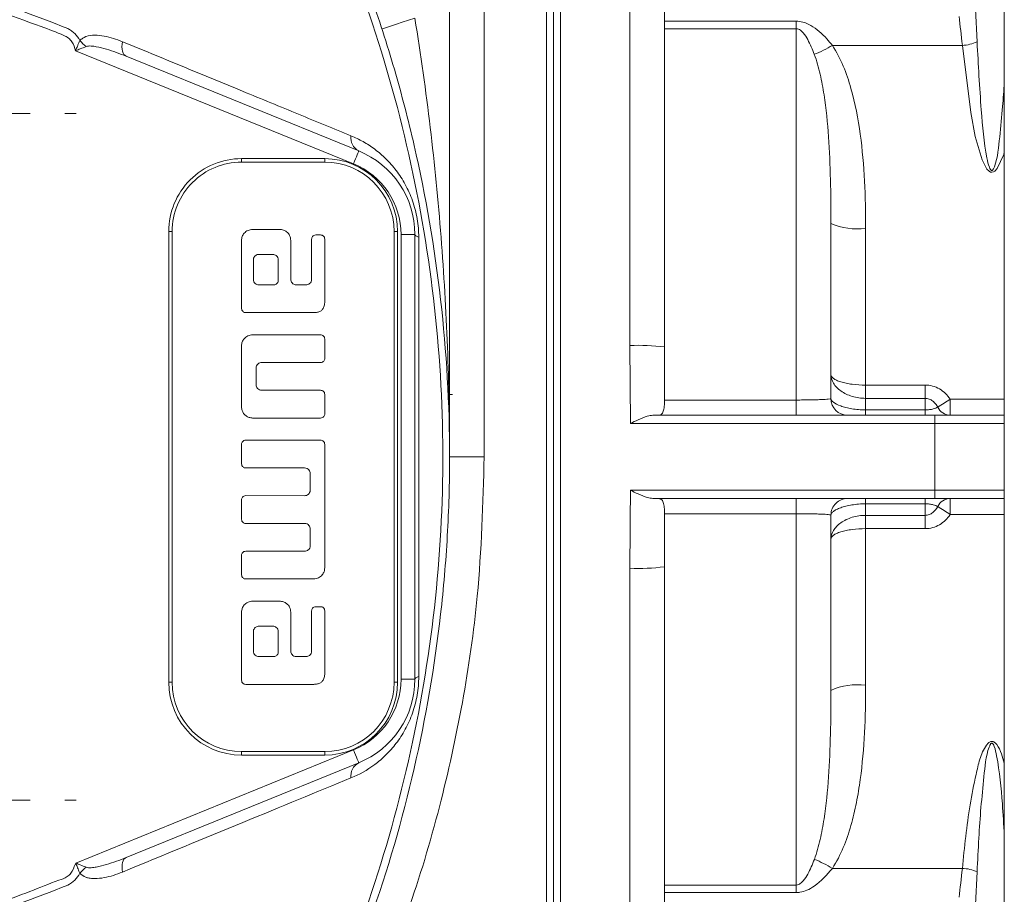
# Model space of a CAD drawing. Header units: millimetres. Extents: x -1 to 774, y -144 to 719.
# Tile 5 of 38: x 191 to 262, y -83 to -20. Entities that reach past the tile are written whole.
import ezdxf

# ---------------------------------------------------------------- set-up
doc = ezdxf.new("R2010")
doc.units = ezdxf.units.MM

# ---------------------------------------------------------------- blocks, each defined once
blk = doc.blocks.new('SW_CENTERMARKSYMBOL_15')
at = {"color": 0, "linetype": 'Continuous', "lineweight": 0}
for p, q in [((0, 5), (0, 5.825)), ((0, 0), (0, 2.5)), ((-5, 0), (-5.825, 0)), ((0, 0), (-2.5, 0)), ((0, 0), (0, -2.5)), ((0, 0), (2.5, 0)), ((5, 0), (5.825, 0)), ((0, -5), (0, -5.825))]:
    blk.add_line(p, q, dxfattribs=at)
blk = doc.blocks.new('SW_CENTERMARKSYMBOL_19')
at = {"color": 0, "linetype": 'Continuous', "lineweight": 0}
for p, q in [((0, 5), (0, 5.825)), ((0, 0), (0, 2.5)), ((-5, 0), (-5.825, 0)), ((0, 0), (-2.5, 0)), ((0, 0), (0, -2.5)), ((0, 0), (2.5, 0)), ((5, 0), (5.825, 0)), ((0, -5), (0, -5.825))]:
    blk.add_line(p, q, dxfattribs=at)

msp = doc.modelspace()

# ---------------------------------------------------------------- linework, layer by layer
at = {"color": 7, "linetype": 'Continuous', "lineweight": 15}
for p, q in [((222.469, 23.667), (222.471, -51.333)), ((262.473, -104.832), (262.47, 2.168)), ((260.393, -19.057), (260.509, -21.413)), ((237.97, -19.926), (247.47, -19.926)), ((247.47, -20.465), (237.97, -20.465)), ((259.447, -21.668), (250.074, -21.668)), ((215.544, -30.207), (195.509, -22.051)), ((199.156, -22.456), (215.921, -29.281)), ((207.47, -29.834), (213.47, -29.834)), ((213.47, -30.084), (207.47, -30.084)), ((202.221, -67.584), (202.221, -35.084)), ((202.471, -35.084), (202.471, -67.584)), ((210.221, -34.934), (208.27, -34.934)), ((213.171, -35.334), (212.821, -35.334)), ((218.471, -67.583), (218.471, -35.083)), ((218.721, -35.083), (218.721, -67.583)), ((218.971, -67.366), (218.971, -35.301)), ((219.971, -35.301), (219.971, -67.366)), ((207.471, -35.734), (207.471, -40.634)), ((211.02, -38.534), (211.02, -35.733)), ((212.521, -35.634), (212.521, -38.534)), ((213.471, -40.133), (213.471, -35.634)), ((209.721, -36.734), (208.721, -36.734)), ((208.321, -37.134), (208.321, -38.534)), ((210.121, -38.534), (210.121, -37.134)), ((208.721, -38.934), (209.721, -38.934)), ((212.121, -38.934), (211.421, -38.934)), ((207.771, -40.934), (212.671, -40.934)), ((213.171, -42.533), (208.271, -42.534)), ((213.471, -44.234), (213.471, -42.834)), ((235.513, -48.926), (235.471, -43.305)), ((207.471, -43.334), (207.471, -47.734)), ((208.921, -44.534), (213.171, -44.534)), ((208.521, -46.134), (208.521, -44.934)), ((213.171, -46.534), (208.921, -46.534)), ((213.471, -48.234), (213.471, -46.833)), ((222.471, -46.835), (222.675, -46.835)), ((252.471, -46.158), (256.771, -46.158)), ((237.971, -47.235), (247.471, -47.235)), ((256.771, -47.115), (252.471, -47.115)), ((252.471, -47.945), (256.771, -47.945)), ((208.271, -48.534), (213.171, -48.533)), ((257.471, -48.925), (235.513, -48.926)), ((237.123, -48.333), (257.471, -48.332)), ((213.171, -50.134), (207.769, -50.128)), ((207.471, -50.434), (207.473, -51.835)), ((213.471, -59.334), (213.471, -50.433)), ((222.471, -51.333), (224.971, -51.333)), ((207.771, -52.134), (212.021, -52.134)), ((212.421, -52.534), (212.421, -53.734)), ((235.513, -53.74), (257.471, -53.74)), ((207.471, -54.434), (207.473, -55.841)), ((212.021, -54.134), (207.769, -54.13)), ((257.471, -54.332), (237.124, -54.333)), ((256.771, -54.719), (252.471, -54.72)), ((247.471, -55.43), (237.971, -55.43)), ((252.471, -55.55), (256.771, -55.55)), ((207.771, -56.134), (212.021, -56.134)), ((212.421, -56.534), (212.421, -57.734)), ((256.771, -56.507), (252.471, -56.507)), ((212.022, -58.134), (207.771, -58.134)), ((207.473, -58.433), (207.471, -59.834)), ((207.771, -60.134), (212.671, -60.134)), ((210.221, -61.734), (208.271, -61.734)), ((212.522, -62.434), (212.522, -65.334)), ((213.171, -62.134), (212.821, -62.134)), ((213.471, -66.934), (213.471, -62.434)), ((207.471, -62.534), (207.471, -67.434)), ((211.021, -65.334), (211.021, -62.534)), ((209.721, -63.534), (208.722, -63.534)), ((208.321, -63.934), (208.321, -65.334)), ((210.122, -65.334), (210.122, -63.934)), ((208.722, -65.734), (209.721, -65.734)), ((212.121, -65.734), (211.421, -65.734)), ((207.771, -67.734), (212.672, -67.734)), ((195.511, -80.617), (215.546, -72.46)), ((207.472, -72.584), (213.472, -72.584)), ((213.472, -72.834), (207.472, -72.834)), ((215.923, -73.386), (199.158, -80.212)), ((259.449, -80.996), (250.076, -80.997)), ((260.51, -81.252), (260.395, -83.608)), ((237.972, -82.2), (247.472, -82.2)), ((247.472, -82.739), (237.972, -82.74))]:
    msp.add_line(p, q, dxfattribs=at)
at = {"color": 8, "linetype": 'Continuous', "lineweight": 15}
for p, q in [((258.571, -47.176), (262.471, -47.176)), ((262.471, -55.488), (258.572, -55.488))]:
    msp.add_line(p, q, dxfattribs=at)
at = {"color": 7, "linetype": 'Continuous', "lineweight": 15, "flags": 128}
for points in [[(224.97, -11.238), (224.97, -16.194), (224.97, -21.172), (224.97, -26.169), (224.97, -31.183), (224.971, -36.209), (224.971, -41.245), (224.971, -46.288), (224.971, -51.333)], [(229.472, -91.429), (229.472, -82.603), (229.472, -73.713), (229.471, -64.779), (229.471, -55.818), (229.471, -46.848), (229.471, -37.887), (229.47, -28.953), (229.47, -20.064), (229.47, -11.238)], [(229.972, -91.328), (229.972, -82.524), (229.972, -73.657), (229.971, -64.746), (229.971, -55.807), (229.971, -46.859), (229.971, -37.921), (229.97, -29.009), (229.97, -20.142), (229.97, -11.338)], [(229.97, -11.338), (229.97, -20.142), (229.97, -29.009), (229.971, -37.921), (229.971, -46.859), (229.971, -55.807), (229.971, -64.746), (229.972, -73.657), (229.972, -82.524), (229.972, -91.328)], [(230.47, -11.238), (230.47, -20.064), (230.47, -28.953), (230.471, -37.887), (230.471, -46.848), (230.471, -55.818), (230.471, -64.779), (230.472, -73.713), (230.472, -82.602), (230.472, -91.429)], [(235.471, -43.305), (235.471, -39.268), (235.471, -35.236), (235.47, -31.21), (235.47, -27.192), (235.47, -23.185), (235.47, -19.189), (235.47, -15.206), (235.47, -11.237)], [(237.97, -11.739), (237.97, -15.657), (237.97, -19.59), (237.97, -23.537), (237.97, -27.494), (237.97, -31.461), (237.971, -35.437), (237.971, -39.419), (237.971, -43.405)], [(219.97, -19.711), (219.506, -19.861), (219.06, -20.006), (218.649, -20.139), (218.289, -20.256), (217.993, -20.352), (217.773, -20.423), (217.638, -20.467), (217.592, -20.482)], [(247.47, -19.926), (247.47, -19.998), (247.47, -20.069), (247.47, -20.138), (247.47, -20.207), (247.47, -20.274), (247.47, -20.339), (247.47, -20.403), (247.47, -20.465)], [(247.471, -47.235), (247.471, -43.586), (247.471, -39.982), (247.471, -36.445), (247.471, -32.995), (247.47, -29.653), (247.47, -26.439), (247.47, -23.37), (247.47, -20.465)], [(199.156, -22.456), (199.068, -22.403), (198.993, -22.324), (198.932, -22.219), (198.888, -22.091), (198.86, -21.942), (198.85, -21.775), (198.858, -21.594), (198.883, -21.402)], [(215.921, -29.281), (215.914, -29.299), (215.893, -29.352), (215.858, -29.437), (215.811, -29.552), (215.754, -29.693), (215.689, -29.853), (215.618, -30.027), (215.544, -30.207)], [(207.47, -29.834), (207.47, -29.883), (207.47, -29.929), (207.47, -29.973), (207.47, -30.011), (207.47, -30.042), (207.47, -30.065), (207.47, -30.079), (207.47, -30.084)], [(213.47, -29.834), (213.47, -29.882), (213.47, -29.929), (213.47, -29.973), (213.47, -30.01), (213.47, -30.041), (213.47, -30.065), (213.47, -30.079), (213.47, -30.084)], [(249.971, -34.501), (249.971, -36.026), (249.971, -37.569), (249.971, -39.131), (249.971, -40.708), (249.971, -42.299), (249.971, -43.901), (249.971, -45.513), (249.971, -47.133)], [(202.221, -35.084), (202.269, -35.084), (202.316, -35.084), (202.359, -35.084), (202.397, -35.084), (202.428, -35.084), (202.452, -35.084), (202.466, -35.084), (202.471, -35.084)], [(218.471, -35.083), (218.475, -35.083), (218.49, -35.083), (218.513, -35.083), (218.544, -35.083), (218.582, -35.083), (218.625, -35.083), (218.672, -35.083), (218.721, -35.083)], [(219.971, -35.301), (219.951, -35.301), (219.894, -35.301), (219.802, -35.301), (219.678, -35.301), (219.526, -35.301), (219.353, -35.301), (219.166, -35.301), (218.971, -35.301)], [(219.971, -35.301), (219.975, -35.328), (219.988, -35.354), (220.011, -35.381), (220.041, -35.407), (220.081, -35.432), (220.128, -35.456), (220.184, -35.48), (220.247, -35.502)], [(252.471, -34.864), (252.471, -36.269), (252.471, -37.676), (252.471, -39.086), (252.471, -40.497), (252.471, -41.91), (252.471, -43.325), (252.471, -44.741), (252.471, -46.158)], [(237.971, -47.235), (237.971, -46.755), (237.971, -46.274), (237.971, -45.795), (237.971, -45.316), (237.971, -44.837), (237.971, -44.359), (237.971, -43.882), (237.971, -43.405)], [(252.471, -47.115), (252.471, -47.031), (252.471, -46.933), (252.471, -46.824), (252.471, -46.704), (252.471, -46.576), (252.471, -46.441), (252.471, -46.301), (252.471, -46.158)], [(256.771, -47.115), (256.771, -47.031), (256.771, -46.933), (256.771, -46.824), (256.771, -46.704), (256.771, -46.576), (256.771, -46.441), (256.771, -46.301), (256.771, -46.158)], [(247.471, -47.235), (247.471, -47.454), (247.471, -47.662), (247.471, -47.852), (247.471, -48.017), (247.471, -48.151), (247.471, -48.251), (247.471, -48.312), (247.471, -48.333)], [(252.471, -47.115), (252.471, -47.205), (252.471, -47.298), (252.471, -47.396), (252.471, -47.498), (252.471, -47.604), (252.471, -47.714), (252.471, -47.828), (252.471, -47.945)], [(256.771, -47.945), (256.771, -47.828), (256.771, -47.714), (256.771, -47.604), (256.771, -47.498), (256.771, -47.396), (256.771, -47.298), (256.771, -47.204), (256.771, -47.115)], [(258.571, -47.176), (258.571, -47.404), (258.571, -47.622), (258.571, -47.822), (258.571, -47.996), (258.571, -48.139), (258.571, -48.245), (258.571, -48.31), (258.571, -48.332)], [(252.471, -47.945), (252.471, -48.032), (252.471, -48.109), (252.471, -48.176), (252.471, -48.231), (252.471, -48.275), (252.471, -48.307), (252.471, -48.326), (252.471, -48.333)], [(256.771, -47.945), (256.771, -48.032), (256.771, -48.109), (256.771, -48.176), (256.771, -48.231), (256.771, -48.275), (256.771, -48.307), (256.771, -48.326), (256.771, -48.332)], [(257.471, -48.332), (257.471, -48.344), (257.471, -48.377), (257.471, -48.432), (257.471, -48.506), (257.471, -48.595), (257.471, -48.698), (257.471, -48.809), (257.471, -48.925)], [(257.471, -53.74), (257.471, -53.138), (257.471, -52.536), (257.471, -51.934), (257.471, -51.332), (257.471, -50.731), (257.471, -50.129), (257.471, -49.527), (257.471, -48.925)], [(257.471, -53.74), (257.471, -53.856), (257.471, -53.967), (257.471, -54.069), (257.471, -54.159), (257.471, -54.233), (257.471, -54.287), (257.471, -54.321), (257.471, -54.332)], [(247.471, -54.333), (247.471, -54.353), (247.471, -54.414), (247.471, -54.514), (247.471, -54.649), (247.471, -54.814), (247.471, -55.003), (247.471, -55.211), (247.471, -55.43)], [(252.471, -54.333), (252.471, -54.339), (252.471, -54.358), (252.471, -54.39), (252.471, -54.434), (252.471, -54.489), (252.471, -54.556), (252.471, -54.633), (252.471, -54.72)], [(256.771, -54.332), (256.771, -54.339), (256.771, -54.358), (256.771, -54.39), (256.771, -54.433), (256.771, -54.489), (256.771, -54.556), (256.771, -54.633), (256.771, -54.719)], [(258.572, -54.332), (258.572, -54.354), (258.572, -54.42), (258.572, -54.526), (258.572, -54.668), (258.572, -54.843), (258.572, -55.043), (258.572, -55.261), (258.572, -55.488)], [(252.471, -54.72), (252.471, -54.837), (252.471, -54.951), (252.471, -55.061), (252.471, -55.167), (252.471, -55.269), (252.471, -55.367), (252.471, -55.46), (252.471, -55.55)], [(256.771, -55.55), (256.771, -55.46), (256.771, -55.367), (256.771, -55.269), (256.771, -55.167), (256.771, -55.061), (256.771, -54.951), (256.771, -54.837), (256.771, -54.719)], [(237.971, -59.26), (237.971, -58.784), (237.971, -58.307), (237.971, -57.829), (237.971, -57.35), (237.971, -56.871), (237.971, -56.391), (237.971, -55.911), (237.971, -55.43)], [(247.472, -82.2), (247.472, -79.296), (247.472, -76.227), (247.472, -73.012), (247.472, -69.67), (247.471, -66.22), (247.471, -62.683), (247.471, -59.079), (247.471, -55.43)], [(249.971, -55.533), (249.971, -57.152), (249.971, -58.764), (249.971, -60.366), (249.971, -61.957), (249.971, -63.534), (249.971, -65.096), (249.971, -66.64), (249.972, -68.164)], [(252.471, -55.55), (252.471, -55.634), (252.471, -55.732), (252.471, -55.841), (252.471, -55.961), (252.471, -56.089), (252.471, -56.224), (252.471, -56.364), (252.471, -56.507)], [(256.771, -55.55), (256.771, -55.634), (256.771, -55.731), (256.771, -55.841), (256.771, -55.961), (256.771, -56.089), (256.771, -56.224), (256.771, -56.364), (256.771, -56.507)], [(252.471, -56.507), (252.471, -57.924), (252.471, -59.34), (252.471, -60.755), (252.471, -62.168), (252.471, -63.579), (252.471, -64.989), (252.471, -66.396), (252.472, -67.801)], [(235.472, -91.428), (235.472, -87.46), (235.472, -83.477), (235.472, -79.481), (235.472, -75.474), (235.472, -71.456), (235.471, -67.43), (235.471, -63.398), (235.471, -59.361)], [(237.971, -59.26), (237.971, -63.247), (237.971, -67.229), (237.972, -71.204), (237.972, -75.172), (237.972, -79.129), (237.972, -83.075), (237.972, -87.009), (237.972, -90.927)], [(219.971, -67.366), (219.952, -67.366), (219.895, -67.366), (219.803, -67.366), (219.679, -67.366), (219.527, -67.366), (219.354, -67.366), (219.167, -67.366), (218.971, -67.366)], [(219.971, -67.366), (219.976, -67.339), (219.989, -67.312), (220.011, -67.286), (220.042, -67.26), (220.082, -67.235), (220.129, -67.211), (220.185, -67.187), (220.248, -67.165)], [(202.221, -67.584), (202.27, -67.584), (202.317, -67.584), (202.36, -67.584), (202.398, -67.584), (202.429, -67.584), (202.452, -67.584), (202.467, -67.584), (202.471, -67.584)], [(218.471, -67.583), (218.476, -67.583), (218.491, -67.583), (218.514, -67.583), (218.545, -67.583), (218.583, -67.583), (218.626, -67.583), (218.673, -67.583), (218.721, -67.583)], [(207.472, -72.584), (207.472, -72.589), (207.472, -72.603), (207.472, -72.626), (207.472, -72.657), (207.472, -72.695), (207.472, -72.738), (207.472, -72.785), (207.472, -72.834)], [(213.472, -72.584), (213.472, -72.588), (213.472, -72.603), (213.472, -72.626), (213.472, -72.657), (213.472, -72.695), (213.472, -72.738), (213.472, -72.785), (213.472, -72.834)], [(215.923, -73.386), (215.915, -73.368), (215.894, -73.316), (215.859, -73.23), (215.812, -73.115), (215.755, -72.974), (215.69, -72.814), (215.619, -72.641), (215.546, -72.46)], [(199.158, -80.212), (199.07, -80.265), (198.994, -80.344), (198.934, -80.449), (198.89, -80.577), (198.862, -80.726), (198.852, -80.893), (198.859, -81.074), (198.885, -81.266)], [(247.472, -82.739), (247.472, -82.667), (247.472, -82.597), (247.472, -82.527), (247.472, -82.459), (247.472, -82.392), (247.472, -82.326), (247.472, -82.262), (247.472, -82.2)]]:
    msp.add_lwpolyline(points, dxfattribs=at)
at = {"color": 8, "linetype": 'Continuous', "lineweight": 15, "flags": 128}
msp.add_lwpolyline([(262.47, -29.371), (262.43, -29.531), (261.955, -30.548), (261.783, -30.736), (261.688, -30.794), (261.579, -30.819), (261.481, -30.805), (261.373, -30.747), (261.217, -30.59), (260.875, -29.929), (260.376, -28.24), (260.052, -26.509), (259.447, -21.668), (259.447, -21.668)], dxfattribs=at)
at = {"color": 7, "linetype": 'Continuous', "lineweight": 15}
for centre, radius, start, end in [((197.962, -19.544), 2.783, 219.6227, 232.53637), ((245.955, -15.008), 7.831, 291.08656, 301.73837), ((259.332, -18.858), 2.813, 272.3499, 294.73061), ((216.431, -28.326), 1.082, 172.49866, 241.92569), ((213.471, -35.301), 6.5, 0.00162, 67.84847), ((207.471, -35.084), 5.25, 90.00162, 180.00162), ((207.471, -35.084), 5, 90.00162, 180.00162), ((213.471, -35.084), 5.25, 0.00162, 90.00162), ((213.471, -35.084), 5, 0.00162, 90.00162), ((213.471, -35.301), 5.5, 0.00162, 67.84847), ((251.859, -30.284), 4.62, 245.87994, 277.61156), ((236.095, -58.951), 15.659, 83.12065, 92.28544), ((251.171, -47.133), 1.2, 180.00162, 270.00162), ((247.216, -30.379), 20.276, 301.04289, 304.06142), ((258.6, -47.3), 1.033, 205.8936, 268.40126), ((251.171, -55.533), 1.2, 90.00162, 180.00162), ((258.601, -55.365), 1.033, 91.60176, 154.10967), ((247.211, -72.295), 20.287, 55.9428, 58.95968), ((236.095, -43.715), 15.659, 267.71778, 276.88262), ((213.471, -67.366), 5.5, 292.15477, 0.00162), ((213.471, -67.366), 6.5, 292.15477, 0.00162), ((207.471, -67.584), 5.25, 180.00162, 270.00162), ((207.471, -67.584), 5, 180.00162, 270.00162), ((213.471, -67.584), 5.25, 270.00162, 0.00162), ((213.471, -67.584), 5, 270.00162, 0.00162), ((251.86, -72.381), 4.62, 82.39149, 114.12342), ((216.432, -74.341), 1.082, 118.07701, 187.50627), ((197.964, -83.123), 2.782, 127.48236, 140.41354), ((245.957, -87.657), 7.831, 58.26475, 68.91675), ((259.334, -83.807), 2.813, 65.27278, 87.65336)]:
    msp.add_arc(centre, radius, start, end, dxfattribs=at)
for points, knots in [([(211.877, -94.865), (211.877, -94.865), (213.529, -91.561), (216.378, -84.689), (219.555, -73.978), (221.499, -62.94), (222.204, -51.756), (221.596, -40.564), (219.738, -29.514), (217.144, -20.406), (214.38, -13.217), (212.763, -9.581), (211.875, -7.803), (211.875, -7.803)], [0, 0, 0, 0, 0.000001, 0.122979, 0.246959, 0.371334, 0.495302, 0.619275, 0.743655, 0.867641, 0.93382, 0.999999, 1, 1, 1, 1]), ([(212.318, -7.432), (212.37, -7.539), (212.422, -7.646), (212.526, -7.861), (212.681, -8.183), (213.039, -8.936), (213.739, -10.45), (214.311, -11.759), (215.416, -14.393), (216.103, -16.17), (217.376, -19.765), (217.959, -21.577), (219.018, -25.215), (219.493, -27.042), (220.763, -32.551), (221.399, -36.258), (222.253, -43.742), (222.471, -47.519), (222.471, -53.239), (222.417, -55.141), (222.201, -58.921), (222.04, -60.802), (221.399, -66.418), (220.762, -70.125), (219.07, -77.467), (218.015, -81.101), (216.106, -86.495), (215.419, -88.273), (214.313, -90.908), (213.932, -91.781), (213.342, -93.082), (213.042, -93.731), (212.684, -94.484), (212.528, -94.807), (212.425, -95.021), (212.372, -95.128), (212.32, -95.235)], [0, 0, 0, 0, 0.003906, 0.003906, 0.007813, 0.015625, 0.03125, 0.0625, 0.0625, 0.125, 0.125, 0.1875, 0.1875, 0.25, 0.25, 0.375, 0.375, 0.5, 0.5, 0.5625, 0.5625, 0.625, 0.625, 0.75, 0.75, 0.875, 0.875, 0.9375, 0.9375, 0.96875, 0.96875, 0.984375, 0.992188, 0.996094, 0.996094, 1, 1, 1, 1]), ([(135.083, -20.43), (136.274, -19.945), (137.477, -19.49), (139.902, -18.638), (141.127, -18.242), (144.813, -17.146), (147.29, -16.539), (154.777, -15.08), (159.843, -14.586), (170.127, -14.588), (175.201, -15.083), (181.46, -16.307), (182.708, -16.582), (185.195, -17.194), (186.436, -17.532), (190.129, -18.635), (192.555, -19.489), (194.935, -20.46)], [0, 0, 0, 0, 0.0625, 0.0625, 0.125, 0.125, 0.25, 0.25, 0.5, 0.5, 0.75, 0.75, 0.8125, 0.8125, 0.875, 0.875, 1, 1, 1, 1]), ([(195.509, -22.051), (195.435, -21.832), (195.32, -21.493), (195, -21.118), (194.234, -20.757), (191.37, -19.699), (186.306, -17.954), (179.321, -16.348), (172.177, -15.351), (164.671, -15.001), (156.862, -15.413), (148.842, -16.668), (142.499, -18.338), (138.301, -19.785), (136.4, -20.509), (135.571, -20.844), (135.297, -20.954)], [0, 0, 0, 0, 0.011073, 0.017081, 0.023083, 0.051387, 0.164711, 0.280286, 0.396106, 0.51168, 0.641672, 0.772015, 0.90201, 0.956946, 0.985794, 1, 1, 1, 1]), ([(219.97, -19.711), (220.396, -22.335), (220.764, -24.964), (221.391, -30.231), (221.65, -32.868), (222.062, -38.14), (222.215, -40.776), (222.42, -46.052), (222.471, -48.693), (222.471, -51.333)], [0, 0, 0, 0, 0.25, 0.25, 0.5, 0.5, 0.75, 0.75, 1, 1, 1, 1]), ([(194.935, -20.46), (195.029, -20.506), (195.118, -20.56), (195.288, -20.68), (195.37, -20.747), (195.593, -20.965), (195.719, -21.136), (195.818, -21.319)], [0, 0, 0, 0, 0.25, 0.25, 0.5, 0.5, 1, 1, 1, 1]), ([(247.47, -19.926), (247.628, -19.939), (247.997, -19.97), (248.803, -20.346), (249.487, -20.964), (249.943, -21.511), (250.074, -21.668)], [0, 0, 0, 0, 0.143039, 0.335384, 0.808817, 1, 1, 1, 1]), ([(248.772, -22.315), (248.633, -21.949), (248.481, -21.593), (248.204, -21.089), (248.104, -20.926), (247.915, -20.701), (247.847, -20.63), (247.682, -20.513), (247.58, -20.465), (247.47, -20.465)], [0, 0, 0, 0, 0.5, 0.5, 0.75, 0.75, 0.875, 0.875, 1, 1, 1, 1]), ([(195.818, -21.319), (195.881, -21.258), (195.949, -21.204), (196.055, -21.133), (196.091, -21.111), (196.147, -21.079), (196.165, -21.069), (196.203, -21.05), (196.222, -21.039), (196.241, -21.031)], [0, 0, 0, 0, 0.5, 0.5, 0.75, 0.75, 0.875, 0.875, 1, 1, 1, 1]), ([(196.241, -21.031), (196.449, -20.961), (196.671, -20.937), (197.117, -20.937), (197.34, -20.961), (198.006, -21.081), (198.449, -21.223), (198.883, -21.402)], [0, 0, 0, 0, 0.25, 0.25, 0.5, 0.5, 1, 1, 1, 1]), ([(195.509, -22.051), (195.512, -22.044), (195.555, -21.936), (195.624, -21.763), (195.715, -21.517), (195.782, -21.389), (195.818, -21.319)], [0, 0, 0, 0, 0.027656, 0.424268, 0.683335, 1, 1, 1, 1]), ([(196.269, -21.753), (196.126, -21.81), (195.887, -21.904), (195.625, -22.006), (195.517, -22.048), (195.509, -22.051)], [0, 0, 0, 0, 0.584509, 0.972949, 1, 1, 1, 1]), ([(199.156, -22.456), (198.685, -22.264), (198.211, -22.088), (197.487, -21.873), (197.244, -21.809), (196.875, -21.741), (196.752, -21.724), (196.567, -21.713), (196.506, -21.712), (196.385, -21.721), (196.324, -21.73), (196.269, -21.753)], [0, 0, 0, 0, 0.5, 0.5, 0.75, 0.75, 0.875, 0.875, 0.9375, 0.9375, 1, 1, 1, 1]), ([(198.883, -21.402), (201.888, -22.642), (204.781, -23.835), (208.927, -25.542), (210.272, -26.095), (212.879, -27.167), (214.143, -27.686), (215.358, -28.185)], [0, 0, 0, 0, 0.5, 0.5, 0.75, 0.75, 1, 1, 1, 1]), ([(250.074, -21.668), (250.39, -22.146), (250.642, -22.65), (251.077, -23.688), (251.258, -24.223), (251.726, -25.859), (251.934, -26.967), (252.238, -29.197), (252.332, -30.321), (252.448, -32.583), (252.471, -33.721), (252.471, -34.864)], [0, 0, 0, 0, 0.125, 0.125, 0.25, 0.25, 0.5, 0.5, 0.75, 0.75, 1, 1, 1, 1]), ([(249.971, -34.501), (249.971, -33.444), (249.961, -32.396), (249.908, -30.319), (249.865, -29.29), (249.723, -27.25), (249.625, -26.239), (249.397, -24.739), (249.307, -24.244), (249.084, -23.267), (248.952, -22.785), (248.772, -22.315)], [0, 0, 0, 0, 0.25, 0.25, 0.5, 0.5, 0.75, 0.75, 0.875, 0.875, 1, 1, 1, 1]), ([(215.358, -28.185), (215.655, -28.306), (215.947, -28.448), (216.523, -28.772), (216.806, -28.956), (217.355, -29.367), (217.622, -29.594), (218.008, -29.974), (218.134, -30.107), (218.383, -30.387), (218.505, -30.535), (218.858, -30.999), (219.077, -31.332), (219.475, -32.06), (219.654, -32.458), (219.872, -33.079), (219.936, -33.291), (220.049, -33.726), (220.097, -33.95), (220.21, -34.616), (220.247, -35.059), (220.247, -35.502)], [0, 0, 0, 0, 0.125, 0.125, 0.25, 0.25, 0.375, 0.375, 0.4375, 0.4375, 0.5, 0.5, 0.625, 0.625, 0.75, 0.75, 0.8125, 0.8125, 0.875, 0.875, 1, 1, 1, 1]), ([(208.27, -34.934), (208.156, -34.948), (207.927, -34.978), (207.666, -35.181), (207.5, -35.444), (207.481, -35.635), (207.471, -35.734)], [0, 0, 0, 0, 0.27265, 0.545154, 0.764958, 1, 1, 1, 1]), ([(211.02, -35.733), (211.005, -35.61), (210.974, -35.371), (210.753, -35.111), (210.493, -34.961), (210.312, -34.943), (210.221, -34.934)], [0, 0, 0, 0, 0.293312, 0.568053, 0.782519, 1, 1, 1, 1]), ([(212.821, -35.334), (212.777, -35.34), (212.689, -35.352), (212.592, -35.433), (212.532, -35.53), (212.525, -35.599), (212.521, -35.634)], [0, 0, 0, 0, 0.281292, 0.558664, 0.777493, 1, 1, 1, 1]), ([(213.471, -35.634), (213.465, -35.59), (213.453, -35.502), (213.373, -35.405), (213.275, -35.345), (213.206, -35.337), (213.171, -35.334)], [0, 0, 0, 0, 0.280669, 0.556588, 0.775101, 1, 1, 1, 1]), ([(220.247, -35.502), (220.249, -38.1), (220.25, -40.723), (220.251, -44.698), (220.251, -46.028), (220.251, -48.689), (220.252, -50.021), (220.252, -52.69), (220.252, -54.023), (220.251, -56.677), (220.251, -57.999), (220.25, -61.951), (220.25, -64.567), (220.248, -67.165)], [0, 0, 0, 0, 0.25, 0.25, 0.375, 0.375, 0.5, 0.5, 0.625, 0.625, 0.75, 0.75, 1, 1, 1, 1]), ([(208.721, -36.734), (208.678, -36.737), (208.596, -36.745), (208.487, -36.802), (208.399, -36.888), (208.334, -37.001), (208.325, -37.09), (208.321, -37.134)], [0, 0, 0, 0, 0.2033671, 0.393067, 0.5770391, 0.7901255, 1, 1, 1, 1]), ([(210.121, -37.134), (210.113, -37.075), (210.097, -36.958), (209.99, -36.828), (209.86, -36.748), (209.767, -36.739), (209.721, -36.734)], [0, 0, 0, 0, 0.282149, 0.558238, 0.776409, 1, 1, 1, 1]), ([(208.321, -38.534), (208.328, -38.593), (208.342, -38.709), (208.446, -38.84), (208.578, -38.92), (208.672, -38.929), (208.721, -38.934)], [0, 0, 0, 0, 0.279793, 0.550892, 0.768181, 1, 1, 1, 1]), ([(209.721, -38.934), (209.768, -38.932), (209.853, -38.928), (209.969, -38.886), (210.059, -38.806), (210.114, -38.683), (210.118, -38.586), (210.121, -38.534)], [0, 0, 0, 0, 0.215739, 0.394613, 0.556351, 0.757342, 1, 1, 1, 1]), ([(211.421, -38.934), (211.362, -38.926), (211.245, -38.911), (211.115, -38.805), (211.035, -38.675), (211.025, -38.581), (211.02, -38.534)], [0, 0, 0, 0, 0.281234, 0.554875, 0.772508, 1, 1, 1, 1]), ([(212.521, -38.534), (212.513, -38.594), (212.498, -38.712), (212.39, -38.842), (212.259, -38.92), (212.167, -38.929), (212.121, -38.934)], [0, 0, 0, 0, 0.286493, 0.560853, 0.77721, 1, 1, 1, 1]), ([(212.671, -40.934), (212.762, -40.929), (212.93, -40.922), (213.157, -40.839), (213.34, -40.682), (213.455, -40.435), (213.465, -40.24), (213.471, -40.133)], [0, 0, 0, 0, 0.209983, 0.387813, 0.550826, 0.754028, 1, 1, 1, 1]), ([(207.471, -40.634), (207.477, -40.678), (207.488, -40.766), (207.568, -40.864), (207.666, -40.923), (207.735, -40.93), (207.771, -40.934)], [0, 0, 0, 0, 0.283467, 0.558272, 0.775612, 1, 1, 1, 1]), ([(208.271, -42.534), (208.154, -42.549), (207.923, -42.579), (207.662, -42.787), (207.5, -43.049), (207.481, -43.237), (207.471, -43.334)], [0, 0, 0, 0, 0.277196, 0.550847, 0.769695, 1, 1, 1, 1]), ([(213.471, -42.834), (213.465, -42.79), (213.453, -42.702), (213.373, -42.605), (213.276, -42.545), (213.206, -42.537), (213.171, -42.533)], [0, 0, 0, 0, 0.2804525, 0.5564543, 0.7750556, 1, 1, 1, 1]), ([(208.521, -44.934), (208.529, -44.874), (208.544, -44.756), (208.652, -44.627), (208.782, -44.548), (208.874, -44.539), (208.921, -44.534)], [0, 0, 0, 0, 0.28462, 0.559942, 0.77711, 1, 1, 1, 1]), ([(213.171, -44.534), (213.216, -44.528), (213.304, -44.516), (213.4, -44.435), (213.46, -44.337), (213.467, -44.268), (213.471, -44.234)], [0, 0, 0, 0, 0.284018, 0.560448, 0.778159, 1, 1, 1, 1]), ([(252.471, -47.115), (252.136, -47.115), (251.804, -47.066), (251.348, -46.928), (251.201, -46.87), (250.929, -46.739), (250.804, -46.665), (250.573, -46.501), (250.47, -46.412), (250.293, -46.227), (250.217, -46.13), (250.033, -45.825), (249.971, -45.616), (249.971, -45.408)], [0, 0, 0, 0, 0.25, 0.25, 0.375, 0.375, 0.5, 0.5, 0.625, 0.625, 0.75, 0.75, 1, 1, 1, 1]), ([(252.471, -46.158), (252.135, -46.158), (251.803, -46.136), (251.347, -46.077), (251.2, -46.052), (250.928, -45.995), (250.803, -45.963), (250.573, -45.892), (250.47, -45.853), (250.293, -45.772), (250.218, -45.729), (250.033, -45.595), (249.971, -45.502), (249.971, -45.408)], [0, 0, 0, 0, 0.25, 0.25, 0.375, 0.375, 0.5, 0.5, 0.625, 0.625, 0.75, 0.75, 1, 1, 1, 1]), ([(208.921, -46.534), (208.864, -46.526), (208.75, -46.511), (208.62, -46.408), (208.536, -46.278), (208.526, -46.182), (208.521, -46.134)], [0, 0, 0, 0, 0.270863, 0.545422, 0.766454, 1, 1, 1, 1]), ([(213.471, -46.833), (213.465, -46.789), (213.454, -46.701), (213.373, -46.604), (213.276, -46.544), (213.206, -46.537), (213.171, -46.534)], [0, 0, 0, 0, 0.283469, 0.558201, 0.775543, 1, 1, 1, 1]), ([(258.571, -47.176), (258.471, -47.027), (258.356, -46.888), (258.097, -46.64), (257.952, -46.529), (257.643, -46.349), (257.475, -46.277), (257.129, -46.182), (256.952, -46.158), (256.771, -46.158)], [0, 0, 0, 0, 0.25, 0.25, 0.5, 0.5, 0.75, 0.75, 1, 1, 1, 1]), ([(237.475, -48.333), (237.573, -48.333), (237.657, -48.314), (237.795, -48.221), (237.847, -48.148), (237.92, -47.95), (237.941, -47.826), (237.967, -47.548), (237.971, -47.394), (237.971, -47.235)], [0, 0, 0, 0, 0.25, 0.25, 0.5, 0.5, 0.75, 0.75, 1, 1, 1, 1]), ([(247.471, -47.235), (247.637, -47.235), (247.8, -47.234), (248.12, -47.232), (248.28, -47.23), (248.583, -47.225), (248.727, -47.222), (248.998, -47.215), (249.127, -47.211), (249.357, -47.202), (249.46, -47.197), (249.642, -47.186), (249.719, -47.18), (249.905, -47.161), (249.971, -47.147), (249.971, -47.133)], [0, 0, 0, 0, 0.125, 0.125, 0.25, 0.25, 0.375, 0.375, 0.5, 0.5, 0.625, 0.625, 0.75, 0.75, 1, 1, 1, 1]), ([(249.971, -47.133), (249.971, -47.219), (250.031, -47.308), (250.268, -47.49), (250.447, -47.582), (250.788, -47.705), (250.915, -47.743), (251.186, -47.812), (251.331, -47.842), (251.64, -47.892), (251.8, -47.912), (252.131, -47.938), (252.301, -47.945), (252.471, -47.945)], [0, 0, 0, 0, 0.25, 0.25, 0.5, 0.5, 0.625, 0.625, 0.75, 0.75, 0.875, 0.875, 1, 1, 1, 1]), ([(256.771, -47.115), (256.87, -47.115), (256.967, -47.133), (257.152, -47.2), (257.237, -47.249), (257.39, -47.366), (257.459, -47.436), (257.577, -47.586), (257.628, -47.667), (257.671, -47.751)], [0, 0, 0, 0, 0.25, 0.25, 0.5, 0.5, 0.75, 0.75, 1, 1, 1, 1]), ([(207.471, -47.734), (207.478, -47.819), (207.493, -47.985), (207.61, -48.203), (207.783, -48.379), (208.008, -48.506), (208.184, -48.525), (208.271, -48.534)], [0, 0, 0, 0, 0.2045043, 0.3949567, 0.5794856, 0.7924126, 1, 1, 1, 1]), ([(213.171, -48.533), (213.216, -48.528), (213.303, -48.516), (213.401, -48.436), (213.46, -48.338), (213.467, -48.269), (213.471, -48.234)], [0, 0, 0, 0, 0.2831943, 0.5578875, 0.7752957, 1, 1, 1, 1]), ([(256.771, -47.945), (256.881, -47.945), (256.986, -47.939), (257.183, -47.916), (257.267, -47.901), (257.492, -47.845), (257.595, -47.799), (257.671, -47.751)], [0, 0, 0, 0, 0.25, 0.25, 0.5, 0.5, 1, 1, 1, 1]), ([(235.513, -48.926), (235.516, -48.924), (235.699, -48.834), (236.109, -48.636), (236.661, -48.39), (236.993, -48.349), (237.123, -48.333)], [0, 0, 0, 0, 0.005374, 0.329634, 0.738328, 1, 1, 1, 1]), ([(257.471, -48.332), (258.103, -48.332), (259.366, -48.332), (261.012, -48.332), (262.101, -48.332), (262.395, -48.332), (262.471, -48.332)], [0, 0, 0, 0, 0.298324, 0.596649, 0.894983, 1, 1, 1, 1]), ([(262.471, -48.932), (262.447, -48.932), (262.386, -48.93), (261.786, -48.928), (260.656, -48.927), (259.157, -48.925), (258.033, -48.925), (257.471, -48.925)], [0, 0, 0, 0, 0.141276, 0.355972, 0.570655, 0.785328, 1, 1, 1, 1]), ([(207.769, -50.128), (207.724, -50.135), (207.636, -50.147), (207.54, -50.231), (207.482, -50.329), (207.475, -50.399), (207.471, -50.434)], [0, 0, 0, 0, 0.282326, 0.558932, 0.777872, 1, 1, 1, 1]), ([(213.471, -50.433), (213.465, -50.389), (213.453, -50.302), (213.373, -50.205), (213.276, -50.145), (213.206, -50.137), (213.171, -50.134)], [0, 0, 0, 0, 0.280453, 0.556384, 0.774979, 1, 1, 1, 1]), ([(224.971, -51.333), (224.875, -54.689), (224.705, -60.628), (223.482, -69.054), (221.814, -76.655), (219.569, -84.163), (217.583, -89.007), (216.59, -91.429)], [0, 0, 0, 0, 0.242466, 0.429102, 0.615744, 0.807866, 1, 1, 1, 1]), ([(207.473, -51.835), (207.479, -51.879), (207.49, -51.966), (207.569, -52.063), (207.666, -52.123), (207.736, -52.13), (207.771, -52.134)], [0, 0, 0, 0, 0.280957, 0.556431, 0.77466, 1, 1, 1, 1]), ([(212.021, -52.134), (212.08, -52.142), (212.197, -52.158), (212.326, -52.265), (212.406, -52.395), (212.416, -52.487), (212.421, -52.534)], [0, 0, 0, 0, 0.282093, 0.558257, 0.776466, 1, 1, 1, 1]), ([(212.421, -53.734), (212.413, -53.792), (212.397, -53.908), (212.291, -54.038), (212.161, -54.119), (212.069, -54.129), (212.021, -54.134)], [0, 0, 0, 0, 0.279644, 0.555396, 0.774163, 1, 1, 1, 1]), ([(235.471, -59.361), (235.483, -57.694), (235.497, -55.821), (235.511, -53.947), (235.513, -53.74)], [0, 0, 0, 0, 0.889684, 1, 1, 1, 1]), ([(237.124, -54.333), (236.994, -54.317), (236.661, -54.276), (236.11, -54.03), (235.699, -53.832), (235.516, -53.742), (235.513, -53.74)], [0, 0, 0, 0, 0.261673, 0.670367, 0.994626, 1, 1, 1, 1]), ([(257.471, -53.74), (258.033, -53.739), (259.157, -53.739), (260.656, -53.738), (261.786, -53.736), (262.386, -53.734), (262.447, -53.733), (262.471, -53.732)], [0, 0, 0, 0, 0.214672, 0.429345, 0.644027, 0.858724, 1, 1, 1, 1]), ([(207.769, -54.13), (207.724, -54.137), (207.636, -54.149), (207.54, -54.232), (207.482, -54.33), (207.475, -54.399), (207.471, -54.434)], [0, 0, 0, 0, 0.282919, 0.55925, 0.777763, 1, 1, 1, 1]), ([(237.971, -55.43), (237.971, -55.272), (237.967, -55.119), (237.942, -54.841), (237.92, -54.716), (237.848, -54.519), (237.795, -54.445), (237.658, -54.353), (237.573, -54.333), (237.475, -54.333)], [0, 0, 0, 0, 0.25, 0.25, 0.5, 0.5, 0.75, 0.75, 1, 1, 1, 1]), ([(262.471, -54.332), (262.395, -54.332), (262.101, -54.332), (261.012, -54.332), (259.366, -54.332), (258.103, -54.332), (257.471, -54.332)], [0, 0, 0, 0, 0.105017, 0.403351, 0.701676, 1, 1, 1, 1]), ([(252.471, -54.72), (252.3, -54.72), (252.133, -54.726), (251.802, -54.753), (251.639, -54.773), (251.332, -54.823), (251.185, -54.854), (250.913, -54.922), (250.789, -54.96), (250.562, -55.042), (250.46, -55.085), (250.286, -55.173), (250.212, -55.218), (250.093, -55.309), (250.047, -55.355), (249.987, -55.445), (249.971, -55.489), (249.971, -55.533)], [0, 0, 0, 0, 0.125, 0.125, 0.25, 0.25, 0.375, 0.375, 0.5, 0.5, 0.625, 0.625, 0.75, 0.75, 0.875, 0.875, 1, 1, 1, 1]), ([(257.671, -54.914), (257.633, -54.89), (257.589, -54.867), (257.482, -54.823), (257.418, -54.801), (257.27, -54.764), (257.184, -54.749), (256.989, -54.726), (256.881, -54.719), (256.771, -54.719)], [0, 0, 0, 0, 0.25, 0.25, 0.5, 0.5, 0.75, 0.75, 1, 1, 1, 1]), ([(257.671, -54.914), (257.584, -55.082), (257.471, -55.236), (257.239, -55.415), (257.155, -55.463), (256.969, -55.531), (256.871, -55.55), (256.771, -55.55)], [0, 0, 0, 0, 0.5, 0.5, 0.75, 0.75, 1, 1, 1, 1]), ([(207.473, -55.841), (207.479, -55.884), (207.49, -55.97), (207.57, -56.066), (207.667, -56.123), (207.736, -56.13), (207.771, -56.134)], [0, 0, 0, 0, 0.2809646, 0.5547224, 0.7729822, 1, 1, 1, 1]), ([(249.971, -55.533), (249.971, -55.525), (249.955, -55.518), (249.892, -55.505), (249.845, -55.498), (249.72, -55.485), (249.644, -55.479), (249.464, -55.468), (249.358, -55.463), (249.128, -55.454), (249.003, -55.45), (248.73, -55.443), (248.584, -55.44), (248.132, -55.433), (247.803, -55.43), (247.471, -55.43)], [0, 0, 0, 0, 0.125, 0.125, 0.25, 0.25, 0.375, 0.375, 0.5, 0.5, 0.625, 0.625, 0.75, 0.75, 1, 1, 1, 1]), ([(252.471, -55.55), (252.136, -55.55), (251.805, -55.599), (251.349, -55.737), (251.201, -55.795), (250.93, -55.926), (250.804, -56), (250.573, -56.164), (250.47, -56.253), (250.293, -56.438), (250.218, -56.535), (250.033, -56.84), (249.971, -57.049), (249.971, -57.257)], [0, 0, 0, 0, 0.25, 0.25, 0.375, 0.375, 0.5, 0.5, 0.625, 0.625, 0.75, 0.75, 1, 1, 1, 1]), ([(256.771, -56.507), (256.953, -56.507), (257.135, -56.482), (257.48, -56.386), (257.644, -56.316), (258.111, -56.043), (258.371, -55.787), (258.572, -55.488)], [0, 0, 0, 0, 0.25, 0.25, 0.5, 0.5, 1, 1, 1, 1]), ([(212.021, -56.134), (212.08, -56.141), (212.196, -56.157), (212.326, -56.262), (212.406, -56.392), (212.416, -56.486), (212.421, -56.534)], [0, 0, 0, 0, 0.278647, 0.553194, 0.771913, 1, 1, 1, 1]), ([(252.471, -56.507), (252.136, -56.507), (251.803, -56.529), (251.347, -56.588), (251.2, -56.613), (250.929, -56.67), (250.803, -56.702), (250.573, -56.774), (250.47, -56.812), (250.293, -56.893), (250.218, -56.936), (250.033, -57.07), (249.971, -57.164), (249.971, -57.257)], [0, 0, 0, 0, 0.25, 0.25, 0.375, 0.375, 0.5, 0.5, 0.625, 0.625, 0.75, 0.75, 1, 1, 1, 1]), ([(207.771, -58.134), (207.727, -58.14), (207.639, -58.151), (207.542, -58.231), (207.483, -58.328), (207.476, -58.397), (207.473, -58.433)], [0, 0, 0, 0, 0.2836, 0.557799, 0.774986, 1, 1, 1, 1]), ([(212.421, -57.734), (212.414, -57.793), (212.399, -57.909), (212.295, -58.04), (212.164, -58.12), (212.07, -58.129), (212.022, -58.134)], [0, 0, 0, 0, 0.280523, 0.552854, 0.770276, 1, 1, 1, 1]), ([(212.671, -60.134), (212.793, -60.118), (213.029, -60.088), (213.289, -59.87), (213.443, -59.61), (213.462, -59.426), (213.471, -59.334)], [0, 0, 0, 0, 0.287977, 0.562575, 0.778563, 1, 1, 1, 1]), ([(207.471, -59.834), (207.477, -59.878), (207.489, -59.966), (207.569, -60.064), (207.667, -60.123), (207.736, -60.13), (207.771, -60.134)], [0, 0, 0, 0, 0.283467, 0.558272, 0.775612, 1, 1, 1, 1]), ([(208.271, -61.734), (208.157, -61.748), (207.928, -61.778), (207.666, -61.982), (207.501, -62.244), (207.481, -62.435), (207.471, -62.534)], [0, 0, 0, 0, 0.272596, 0.545069, 0.764888, 1, 1, 1, 1]), ([(211.021, -62.534), (211.005, -62.41), (210.975, -62.171), (210.754, -61.911), (210.493, -61.761), (210.312, -61.743), (210.221, -61.734)], [0, 0, 0, 0, 0.2933107, 0.5680797, 0.7825458, 1, 1, 1, 1]), ([(212.821, -62.134), (212.777, -62.14), (212.69, -62.152), (212.593, -62.233), (212.533, -62.33), (212.525, -62.399), (212.522, -62.434)], [0, 0, 0, 0, 0.281286, 0.558661, 0.777492, 1, 1, 1, 1]), ([(213.471, -62.434), (213.465, -62.39), (213.454, -62.302), (213.374, -62.205), (213.276, -62.145), (213.207, -62.137), (213.171, -62.134)], [0, 0, 0, 0, 0.280451, 0.556453, 0.775055, 1, 1, 1, 1]), ([(208.722, -63.534), (208.679, -63.537), (208.597, -63.545), (208.488, -63.602), (208.399, -63.688), (208.335, -63.801), (208.326, -63.89), (208.321, -63.934)], [0, 0, 0, 0, 0.203366, 0.393065, 0.577042, 0.790124, 1, 1, 1, 1]), ([(210.122, -63.934), (210.114, -63.875), (210.098, -63.758), (209.99, -63.628), (209.86, -63.548), (209.768, -63.539), (209.721, -63.534)], [0, 0, 0, 0, 0.282146, 0.558236, 0.77641, 1, 1, 1, 1]), ([(208.321, -65.334), (208.329, -65.393), (208.343, -65.509), (208.447, -65.64), (208.578, -65.72), (208.673, -65.729), (208.722, -65.734)], [0, 0, 0, 0, 0.279952, 0.5510462, 0.7682651, 1, 1, 1, 1]), ([(209.721, -65.734), (209.768, -65.732), (209.854, -65.728), (209.969, -65.686), (210.06, -65.607), (210.115, -65.483), (210.119, -65.386), (210.122, -65.334)], [0, 0, 0, 0, 0.215684, 0.394543, 0.55631, 0.757357, 1, 1, 1, 1]), ([(211.421, -65.734), (211.362, -65.726), (211.246, -65.711), (211.115, -65.606), (211.036, -65.475), (211.026, -65.381), (211.021, -65.334)], [0, 0, 0, 0, 0.281122, 0.5547, 0.772367, 1, 1, 1, 1]), ([(212.522, -65.334), (212.514, -65.394), (212.499, -65.512), (212.391, -65.642), (212.26, -65.72), (212.168, -65.729), (212.121, -65.734)], [0, 0, 0, 0, 0.286649, 0.561007, 0.777296, 1, 1, 1, 1]), ([(207.471, -67.434), (207.477, -67.479), (207.489, -67.566), (207.569, -67.664), (207.667, -67.723), (207.736, -67.73), (207.771, -67.734)], [0, 0, 0, 0, 0.283468, 0.558202, 0.775543, 1, 1, 1, 1]), ([(212.672, -67.734), (212.763, -67.73), (212.93, -67.722), (213.158, -67.639), (213.34, -67.483), (213.456, -67.235), (213.466, -67.04), (213.471, -66.934)], [0, 0, 0, 0, 0.210025, 0.387883, 0.550909, 0.754092, 1, 1, 1, 1]), ([(220.248, -67.165), (220.248, -67.608), (220.21, -68.063), (220.059, -68.946), (219.946, -69.379), (219.652, -70.218), (219.476, -70.607), (219.177, -71.154), (219.071, -71.331), (218.851, -71.668), (218.737, -71.829), (218.385, -72.29), (218.136, -72.569), (217.614, -73.081), (217.346, -73.308), (216.524, -73.921), (215.953, -74.239), (215.359, -74.482)], [0, 0, 0, 0, 0.125, 0.125, 0.25, 0.25, 0.375, 0.375, 0.4375, 0.4375, 0.5, 0.5, 0.625, 0.625, 0.75, 0.75, 1, 1, 1, 1]), ([(252.472, -67.801), (252.472, -68.945), (252.45, -70.083), (252.333, -72.346), (252.239, -73.471), (252.01, -75.145), (251.92, -75.701), (251.699, -76.808), (251.569, -77.361), (251.257, -78.447), (251.077, -78.98), (250.643, -80.016), (250.392, -80.519), (250.076, -80.997)], [0, 0, 0, 0, 0.25, 0.25, 0.5, 0.5, 0.625, 0.625, 0.75, 0.75, 0.875, 0.875, 1, 1, 1, 1]), ([(248.774, -80.35), (248.953, -79.88), (249.085, -79.399), (249.308, -78.424), (249.397, -77.93), (249.626, -76.433), (249.724, -75.421), (249.866, -73.38), (249.909, -72.35), (249.962, -70.27), (249.972, -69.22), (249.972, -68.164)], [0, 0, 0, 0, 0.125, 0.125, 0.25, 0.25, 0.5, 0.5, 0.75, 0.75, 1, 1, 1, 1]), ([(215.359, -74.482), (212.928, -75.48), (210.321, -76.552), (204.793, -78.829), (201.89, -80.026), (198.885, -81.266)], [0, 0, 0, 0, 0.5, 0.5, 1, 1, 1, 1]), ([(196.271, -80.915), (196.326, -80.939), (196.385, -80.947), (196.506, -80.956), (196.568, -80.955), (196.753, -80.945), (196.875, -80.927), (197.243, -80.86), (197.487, -80.795), (198.211, -80.58), (198.687, -80.404), (199.158, -80.212)], [0, 0, 0, 0, 0.0625, 0.0625, 0.125, 0.125, 0.25, 0.25, 0.5, 0.5, 1, 1, 1, 1]), ([(135.299, -81.717), (135.708, -81.882), (137.909, -82.766), (142.601, -84.385), (149.506, -86.129), (157.201, -87.28), (164.9, -87.67), (172.524, -87.294), (180.011, -86.211), (186.568, -84.582), (191.324, -83.053), (193.789, -82.023), (194.834, -81.673), (195.275, -81.281), (195.398, -80.895), (195.499, -80.648), (195.511, -80.617)], [0, 0, 0, 0, 0.021246, 0.114201, 0.23881, 0.363725, 0.488331, 0.609451, 0.730855, 0.851978, 0.934665, 0.970752, 0.981122, 0.987167, 0.998387, 1, 1, 1, 1]), ([(195.511, -80.617), (195.518, -80.62), (195.63, -80.663), (195.893, -80.765), (196.131, -80.86), (196.271, -80.915)], [0, 0, 0, 0, 0.0270396, 0.4285474, 1, 1, 1, 1]), ([(195.82, -81.35), (195.783, -81.28), (195.719, -81.155), (195.628, -80.909), (195.558, -80.736), (195.514, -80.624), (195.511, -80.617)], [0, 0, 0, 0, 0.316199, 0.562582, 0.972365, 1, 1, 1, 1]), ([(247.472, -82.2), (247.527, -82.2), (247.58, -82.189), (247.678, -82.151), (247.722, -82.125), (247.846, -82.037), (247.916, -81.966), (248.104, -81.742), (248.206, -81.576), (248.484, -81.072), (248.634, -80.716), (248.774, -80.35)], [0, 0, 0, 0, 0.0625, 0.0625, 0.125, 0.125, 0.25, 0.25, 0.5, 0.5, 1, 1, 1, 1]), ([(195.82, -81.35), (195.721, -81.532), (195.595, -81.703), (195.297, -81.992), (195.125, -82.115), (194.937, -82.208)], [0, 0, 0, 0, 0.5, 0.5, 1, 1, 1, 1]), ([(198.885, -81.266), (198.451, -81.445), (198.008, -81.587), (197.342, -81.707), (197.119, -81.731), (196.784, -81.731), (196.673, -81.725), (196.509, -81.703), (196.455, -81.693), (196.375, -81.675), (196.348, -81.669), (196.295, -81.654), (196.269, -81.648), (196.243, -81.637)], [0, 0, 0, 0, 0.5, 0.5, 0.75, 0.75, 0.875, 0.875, 0.9375, 0.9375, 0.96875, 0.96875, 1, 1, 1, 1]), ([(250.076, -80.997), (249.672, -81.463), (249.132, -82.085), (248.273, -82.581), (247.821, -82.723), (247.56, -82.735), (247.472, -82.739)], [0, 0, 0, 0, 0.571748, 0.762614, 0.919881, 1, 1, 1, 1]), ([(194.937, -82.208), (192.557, -83.18), (190.13, -84.034), (185.203, -85.505), (182.72, -86.116), (175.219, -87.584), (170.149, -88.081), (159.865, -88.085), (154.796, -87.593), (147.3, -86.134), (144.819, -85.527), (139.895, -84.063), (137.467, -83.211), (135.085, -82.242)], [0, 0, 0, 0, 0.125, 0.125, 0.25, 0.25, 0.5, 0.5, 0.75, 0.75, 0.875, 0.875, 1, 1, 1, 1])]:
    msp.add_open_spline(points, degree=3, knots=knots, dxfattribs=at)
for points in [[(259.447, -21.668), (259.377, -20.943), (259.277, -20.25), (259.217, -19.583)], [(196.243, -81.637), (196.089, -81.565), (195.945, -81.472), (195.82, -81.35)], [(259.219, -83.082), (259.279, -82.414), (259.379, -81.721), (259.449, -80.996)]]:
    msp.add_open_spline(points, degree=3, dxfattribs=at)
at = {"color": 8, "linetype": 'Continuous', "lineweight": 15}
for points, knots in [([(260.509, -21.413), (260.597, -23.05), (260.748, -25.842), (261.027, -28.869), (261.324, -30.299), (261.448, -30.59), (261.509, -30.666), (261.549, -30.686), (261.574, -30.69), (261.603, -30.683), (261.641, -30.656), (261.705, -30.568), (262, -29.797), (262.133, -28.249), (262.351, -26.232), (262.434, -24.926), (262.47, -24.356)], [0, 0, 0, 0, 0.311443, 0.530952, 0.574286, 0.585403, 0.590378, 0.592004, 0.593592, 0.595093, 0.597431, 0.602135, 0.615257, 0.751998, 0.891851, 1, 1, 1, 1]), ([(259.449, -80.996), (259.602, -79.468), (259.829, -77.21), (260.35, -74.589), (260.681, -73.134), (260.997, -72.343), (261.315, -71.952), (261.451, -71.865), (261.558, -71.838), (261.671, -71.856), (261.802, -71.93), (262.048, -72.204), (262.286, -72.725), (262.41, -73.196), (262.472, -73.428)], [0, 0, 0, 0, 0.405046, 0.598551, 0.697076, 0.794114, 0.816045, 0.825533, 0.835141, 0.843527, 0.854033, 0.873046, 0.937345, 1, 1, 1, 1]), ([(262.472, -78.628), (262.429, -77.865), (262.321, -75.947), (262.114, -73.796), (261.818, -72.365), (261.694, -72.074), (261.633, -71.999), (261.593, -71.978), (261.568, -71.975), (261.539, -71.982), (261.501, -72.009), (261.437, -72.096), (261.142, -72.867), (261.008, -74.416), (260.776, -76.599), (260.625, -78.891), (260.55, -80.439), (260.51, -81.252)], [0, 0, 0, 0, 0.142264, 0.357392, 0.399863, 0.410758, 0.415633, 0.417227, 0.418783, 0.420254, 0.422546, 0.427155, 0.440015, 0.574029, 0.711092, 0.848323, 1, 1, 1, 1])]:
    msp.add_open_spline(points, degree=3, knots=knots, dxfattribs=at)

# ---------------------------------------------------------------- block references
at = {"color": 7, "linetype": 'Continuous', "lineweight": 0}
for name, p in [('SW_CENTERMARKSYMBOL_19', (189.719, -26.586)), ('SW_CENTERMARKSYMBOL_15', (189.72, -76.083))]:
    msp.add_blockref(name, p, dxfattribs=at)

doc.saveas('drawing.dxf')
